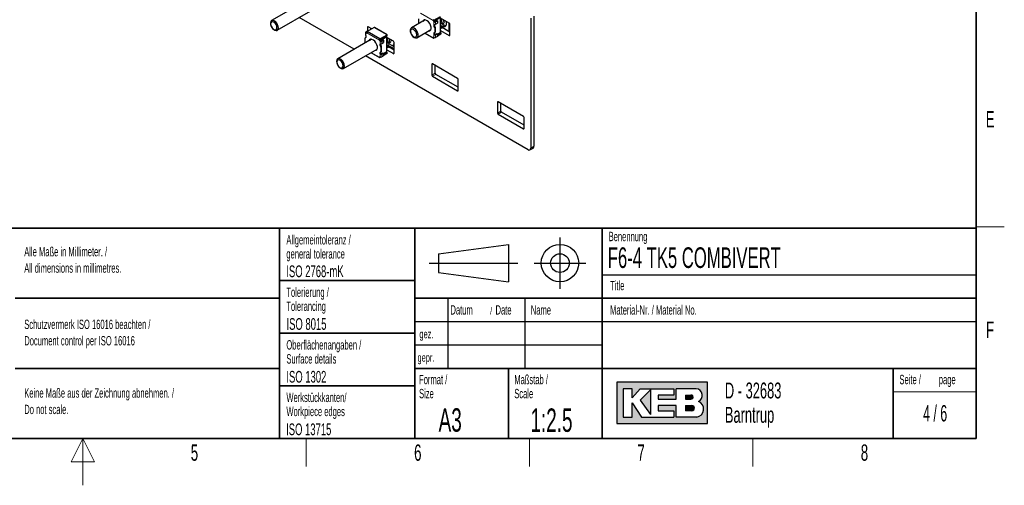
# Paper-space layout 'Blatt4' of a CAD drawing. Header units: millimetres. Extents: x 5 to 418, y 2 to 292.
# Tile 48 of 58: x 203 to 414, y 2 to 102. Entities that reach past the tile are written whole.
import ezdxf

# ---------------------------------------------------------------- set-up
doc = ezdxf.new("R2010")
doc.units = ezdxf.units.MM
doc.layers.add('SLD-0', color=7, linetype='Continuous')
doc.styles.add('SLDTEXTSTYLE0', font='TXT', dxfattribs={"width": 0.605})
doc.styles.add('SLDTEXTSTYLE1', font='TXT', dxfattribs={"width": 0.563})

# ---------------------------------------------------------------- blocks, each defined once
blk = doc.blocks.new('SW_NOTE_0_58')
at = {"layer": 'SLD-0', "color": 0, "attachment_point": 1, "style": 'SLDTEXTSTYLE0'}
for s, insert, char_height in [('Basisgerät mit Zubehör', (0, 6.1391851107), 4.7625), ('basic device with accessories', (1.3125, -0.0231810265), 3.5)]:
    blk.add_mtext(s, dxfattribs=dict(at, insert=insert, char_height=char_height))
blk = doc.blocks.new('SW_NOTE_0_62')
at = {"layer": 'SLD-0', "color": 0, "char_height": 2, "attachment_point": 1, "style": 'SLDTEXTSTYLE0'}
for s, insert in [('Alle Maße in Millimeter. /', (0, 2.5781354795)), ('All dimensions in millimetres.', (0, -0.9218646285))]:
    blk.add_mtext(s, dxfattribs=dict(at, insert=insert))
blk = doc.blocks.new('SW_NOTE_0_65')
at = {"layer": 'SLD-0', "color": 0, "char_height": 2, "attachment_point": 1, "style": 'SLDTEXTSTYLE0'}
for s, insert in [('Keine Maße aus der Zeichnung abnehmen. /', (0, 2.5781354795)), ('Do not scale.', (0, -0.9218646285))]:
    blk.add_mtext(s, dxfattribs=dict(at, insert=insert))
blk = doc.blocks.new('SW_NOTE_0_66')
at = {"layer": 'SLD-0', "color": 0, "char_height": 2, "attachment_point": 1, "style": 'SLDTEXTSTYLE0'}
for s, insert in [('Schutzvermerk ISO 16016 beachten /', (0, 2.5781354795)), ('Document control per ISO 16016', (0, -0.9218646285))]:
    blk.add_mtext(s, dxfattribs=dict(at, insert=insert))
blk = doc.blocks.new('SW_NOTE_0_67')
at = {"layer": 'SLD-0', "color": 0, "char_height": 2, "attachment_point": 1, "style": 'SLDTEXTSTYLE0'}
for s, insert in [('Werkstückkanten/', (0, 2.5781354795)), ('Workpiece edges', (0, -0.4218645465))]:
    blk.add_mtext(s, dxfattribs=dict(at, insert=insert))
blk = doc.blocks.new('SW_NOTE_0_68')
at = {"layer": 'SLD-0', "color": 0, "char_height": 2, "attachment_point": 1, "style": 'SLDTEXTSTYLE0'}
for s, insert in [('Oberflächenangaben /', (0, 2.5781354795)), ('Surface details', (0, -0.4218645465))]:
    blk.add_mtext(s, dxfattribs=dict(at, insert=insert))
blk = doc.blocks.new('SW_NOTE_0_69')
at = {"layer": 'SLD-0', "color": 0, "char_height": 2, "attachment_point": 1, "style": 'SLDTEXTSTYLE0'}
for s, insert in [('Tolerierung /', (0, 2.5781354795)), ('Tolerancing', (0, -0.4218645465))]:
    blk.add_mtext(s, dxfattribs=dict(at, insert=insert))
blk = doc.blocks.new('SW_NOTE_0_70')
at = {"layer": 'SLD-0', "color": 0, "char_height": 2, "attachment_point": 1, "style": 'SLDTEXTSTYLE0'}
for s, insert in [('Allgemeintoleranz /', (0, 2.5781354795)), ('general tolerance', (0, -0.4218645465))]:
    blk.add_mtext(s, dxfattribs=dict(at, insert=insert))
blk = doc.blocks.new('SW_NOTE_0_71')
at = {"layer": 'SLD-0', "color": 0, "char_height": 2, "attachment_point": 1, "style": 'SLDTEXTSTYLE0'}
for s, insert in [('Format /', (0, 2.5781354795)), ('Size', (0, -0.4218645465))]:
    blk.add_mtext(s, dxfattribs=dict(at, insert=insert))
blk = doc.blocks.new('SW_NOTE_0_72')
at = {"layer": 'SLD-0', "color": 0, "attachment_point": 1, "style": 'SLDTEXTSTYLE0'}
for s, insert, char_height in [('Datum', (0, 2.5781354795), 2), ('/', (8.4829859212, 2.0780460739), 1.5), ('Date', (9.6392361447, 2.5781354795), 2)]:
    blk.add_mtext(s, dxfattribs=dict(at, insert=insert, char_height=char_height))
blk = doc.blocks.new('SW_NOTE_0_73')
at = {"layer": 'SLD-0', "color": 0, "char_height": 2, "attachment_point": 1, "style": 'SLDTEXTSTYLE0'}
for s, insert in [('Maßstab /', (0, 2.5781354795)), ('Scale', (0, -0.4218645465))]:
    blk.add_mtext(s, dxfattribs=dict(at, insert=insert))
blk = doc.blocks.new('SW_NOTE_0_74')
at = {"layer": 'SLD-0', "color": 0, "char_height": 3.4, "attachment_point": 1, "style": 'SLDTEXTSTYLE0'}
for s, insert in [('D - 32683', (0, 4.3828303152)), ('Barntrup', (0, -0.8171696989))]:
    blk.add_mtext(s, dxfattribs=dict(at, insert=insert))
blk = doc.blocks.new('SW_NOTE_0_75')
at = {"layer": 'SLD-0', "color": 0, "char_height": 2, "attachment_point": 1, "style": 'SLDTEXTSTYLE0'}
for s, insert in [('Seite /', (0, 2.5781354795)), ('page', (8.413542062, 2.5784205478))]:
    blk.add_mtext(s, dxfattribs=dict(at, insert=insert))

psp = doc.layouts.new('Blatt4')

# ---------------------------------------------------------------- hatches: boundary and pattern name
at = {"linetype": 'Continuous'}
h = psp.add_hatch(color=7, dxfattribs=at)
h.paths.add_polyline_path([(331.1423676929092, 15.18257760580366), (350.5207896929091, 15.18257760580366), (350.5207896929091, 24.04128480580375), (331.1423676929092, 24.04128480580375)], flags=0)
edge = h.paths.add_edge_path(flags=0)
edge.add_arc((347.9991875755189, 18.26988521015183), 1.720915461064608, -81.72003226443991, 70.17096003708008, ccw=False)
edge.add_line((348.2470169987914, 16.56690822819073), (348.2293995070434, 16.56675060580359))
edge.add_line((348.2293995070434, 16.56675060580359), (343.8767592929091, 16.56675060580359))
edge.add_line((343.8767592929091, 16.56675060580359), (343.8767592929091, 19.05826200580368))
edge.add_line((343.8767592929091, 19.05826200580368), (340.0010748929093, 19.05826200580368))
edge.add_line((340.0010748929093, 19.05826200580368), (340.0010748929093, 17.95092360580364))
edge.add_line((340.0010748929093, 17.95092360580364), (343.3230900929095, 17.95092360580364))
edge.add_line((343.3230900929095, 17.95092360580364), (343.3230900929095, 16.56675060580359))
edge.add_line((343.3230900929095, 16.56675060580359), (336.4022250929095, 16.56675060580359))
edge.add_line((336.4022250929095, 16.56675060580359), (334.4643828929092, 19.61193120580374))
edge.add_line((334.4643828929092, 19.61193120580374), (334.4643828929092, 16.56675060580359))
edge.add_line((334.4643828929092, 16.56675060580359), (332.5265406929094, 16.56675060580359))
edge.add_line((332.5265406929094, 16.56675060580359), (332.5265406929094, 22.65711180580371))
edge.add_line((332.5265406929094, 22.65711180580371), (334.4643828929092, 22.65711180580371))
edge.add_line((334.4643828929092, 22.65711180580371), (334.4643828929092, 20.71926960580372))
edge.add_line((334.4643828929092, 20.71926960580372), (336.1253904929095, 22.65711180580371))
edge.add_line((336.1253904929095, 22.65711180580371), (343.3230900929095, 22.65711180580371))
edge.add_line((343.3230900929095, 22.65711180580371), (343.3230900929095, 21.27293880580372))
edge.add_line((343.3230900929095, 21.27293880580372), (340.0010748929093, 21.27293880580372))
edge.add_line((340.0010748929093, 21.27293880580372), (340.0010748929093, 20.44243500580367))
edge.add_line((340.0010748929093, 20.44243500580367), (343.8767592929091, 20.44243500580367))
edge.add_line((343.8767592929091, 20.44243500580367), (343.8767592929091, 22.65711180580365))
edge.add_line((343.8767592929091, 22.65711180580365), (348.1497422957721, 22.65711180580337))
edge.add_line((348.1497422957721, 22.65711180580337), (348.151741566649, 22.65711180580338))
edge.add_line((348.151741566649, 22.65711180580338), (348.1521661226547, 22.65713246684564))
edge.add_arc((347.9523797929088, 21.20834406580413), 1.462498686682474, -64.4589412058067, 82.1484933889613, ccw=False)
psp.add_hatch(color=7, dxfattribs=at).paths.add_polyline_path([(338.3400672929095, 17.12041980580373), (338.3400672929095, 22.38027720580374), (336.1253904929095, 20.16560040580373)], flags=0)
h = psp.add_hatch(color=7, dxfattribs=at)
edge = h.paths.add_edge_path(flags=0)
edge.add_line((345.8146014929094, 20.44243500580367), (346.974194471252, 20.44243500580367))
edge.add_arc((347.0534490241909, 20.85768690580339), 0.4227474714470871, 259.1945394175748, 460.8054605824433)
edge.add_line((346.9741944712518, 21.27293880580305), (345.8146014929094, 21.27293880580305))
edge.add_line((345.8146014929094, 21.27293880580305), (345.8146014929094, 20.44243500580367))
h = psp.add_hatch(color=7, dxfattribs=at)
edge = h.paths.add_edge_path(flags=0)
edge.add_line((345.8146014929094, 17.95092360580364), (347.1991847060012, 17.95092360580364))
edge.add_arc((347.1991847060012, 18.50459280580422), 0.5536692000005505, 270.0000000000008, 450.0000000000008)
edge.add_line((347.1991847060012, 19.05826200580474), (347.1703327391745, 19.05826200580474))
edge.add_line((347.1703327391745, 19.05826200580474), (345.8146014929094, 19.05826200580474))
edge.add_line((345.8146014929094, 19.05826200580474), (345.8146014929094, 17.95092360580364))

# ---------------------------------------------------------------- linework, layer by layer
at = {"color": 7, "linetype": 'Continuous', "lineweight": 25}
for p, q in [((264.5669755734, 105.5064598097), (257.3436308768, 101.3365116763)), ((258.543533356, 99.2579944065), (265.7668780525, 103.42794254)), ((274.9906808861, 95.1957745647), (263.2487403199, 101.9742525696)), ((290.2066674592, 101.4833194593), (287.2259634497, 99.7625956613)), ((288.8345855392, 100.7858253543), (288.8345855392, 101.7441942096)), ((291.8898011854, 101.3246424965), (291.8897392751, 101.3390462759)), ((292.017080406, 101.3981192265), (292.0189114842, 101.413615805)), ((292.0292939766, 101.0962856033), (292.0660635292, 101.0750589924)), ((292.0486613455, 101.4536873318), (293.4275195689, 102.2358994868)), ((292.1933427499, 101.1485357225), (292.1565731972, 101.1697623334)), ((292.1622300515, 101.166496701), (292.1622300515, 101.2301590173)), ((292.6671042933, 101.3812120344), (292.264053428, 101.1485357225)), ((292.3913326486, 101.0750589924), (292.7943835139, 101.3077353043)), ((292.7943835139, 101.3077353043), (292.6671042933, 101.3812120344)), ((292.7943835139, 101.3077353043), (292.7943835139, 100.806192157)), ((293.4562354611, 98.8416557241), (293.4562354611, 101.9771724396)), ((295.3399679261, 100.7917080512), (293.4562354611, 101.8791636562)), ((312.7347947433, 101.8548433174), (312.7347947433, 74.0597940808)), ((313.4419015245, 102.2630473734), (313.4419015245, 74.4679981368)), ((277.9027147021, 99.1261740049), (277.4996638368, 98.893497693)), ((279.3098571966, 99.8634420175), (277.7731135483, 98.9762987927)), ((280.488403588, 97.408795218), (277.7731135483, 98.9762987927)), ((277.8602882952, 99.9408654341), (277.8602882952, 99.1016817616)), ((277.9677239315, 99.0886449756), (277.9027147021, 99.1261740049)), ((278.7935750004, 99.5653986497), (278.0017096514, 100.0225327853)), ((278.5673950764, 99.4348277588), (278.5673950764, 99.6959695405)), ((282.0251472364, 98.2959384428), (279.3098571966, 99.8634420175)), ((282.0615516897, 98.2855252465), (279.3462616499, 99.8530288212)), ((288.4258659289, 97.6840783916), (291.4065699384, 99.4048021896)), ((292.1622300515, 100.2290429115), (292.1622300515, 100.5100262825)), ((292.2286980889, 99.7848147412), (292.2286980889, 98.8264458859)), ((292.3559773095, 98.899922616), (292.3559773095, 99.8582914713)), ((292.3913326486, 100.5735158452), (292.7943835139, 100.806192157)), ((293.4562354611, 100.7061747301), (293.5466736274, 100.793823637)), ((293.7843330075, 100.1218659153), (293.4562354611, 100.3112725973)), ((295.4813892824, 98.8808831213), (293.4562354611, 100.0499795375)), ((293.8084355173, 99.7390644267), (293.4562354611, 99.9423851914)), ((293.6959446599, 99.7279251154), (293.4562354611, 99.5895439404)), ((293.4562354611, 99.2335714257), (295.3399679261, 98.1461158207)), ((293.5863431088, 98.6396444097), (293.4562354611, 98.9574550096)), ((293.4627565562, 100.7124947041), (293.7085841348, 100.7507490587)), ((294.2085970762, 100.3667883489), (293.7980187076, 100.6038101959)), ((295.3399679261, 98.9625239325), (295.3399679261, 100.7917080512)), ((295.4813892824, 98.2277831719), (295.4813892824, 100.5467590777)), ((278.7091111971, 97.3423786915), (271.4857665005, 93.172430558)), ((277.3370292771, 96.6448845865), (277.3370292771, 97.6032534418)), ((277.5015950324, 97.7591422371), (277.3743158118, 97.685665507)), ((277.4322983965, 98.7996107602), (277.4322983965, 98.2851571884)), ((277.4996638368, 98.7057238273), (277.5364333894, 98.6844972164)), ((277.6269430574, 98.820020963), (277.7004729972, 98.8624688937)), ((277.66371261, 98.7579739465), (277.6269430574, 98.7792005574)), ((277.66371261, 98.7579739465), (277.6759065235, 98.7515489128)), ((277.6768929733, 98.7656090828), (277.6759261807, 98.7517991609)), ((280.3922449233, 97.1837017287), (280.392183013, 97.1981055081)), ((280.488403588, 97.408795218), (282.0251472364, 98.2959384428)), ((280.5195241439, 97.2571784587), (280.5213552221, 97.2726750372)), ((280.5317377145, 96.9553448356), (280.5685072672, 96.9341182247)), ((280.5511050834, 97.312746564), (281.9299633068, 98.0949587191)), ((280.6957864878, 97.0075949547), (280.6590169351, 97.0288215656)), ((280.6646737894, 97.0255559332), (280.6646737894, 97.0892182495)), ((281.1695480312, 97.2402712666), (280.7664971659, 97.0075949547)), ((280.8937763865, 96.9341182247), (281.2968272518, 97.1667945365)), ((281.2968272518, 97.1667945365), (281.1695480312, 97.2402712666)), ((281.2968272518, 97.1667945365), (281.2968272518, 96.6652513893)), ((281.9443379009, 98.086337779), (281.9085771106, 98.0402743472)), ((281.9326350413, 97.9807918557), (282.0887868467, 98.1819308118)), ((281.9452836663, 98.0990881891), (281.9443379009, 98.086337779)), ((282.0887868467, 98.1819308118), (281.9452836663, 98.0990881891)), ((281.958679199, 94.7007149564), (281.958679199, 97.8362316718)), ((283.3757211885, 96.9201819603), (281.958679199, 97.7382228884)), ((282.0887868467, 98.1819308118), (282.0887868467, 98.2591881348)), ((290.086563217, 98.6427785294), (291.9358950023, 97.5751820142)), ((291.8897392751, 97.6646126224), (291.8898011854, 97.6779001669)), ((292.1962492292, 97.6864142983), (291.9859598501, 97.5650168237)), ((292.0189114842, 97.7391821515), (292.017080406, 97.751376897)), ((292.0660635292, 97.7239755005), (292.0292939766, 97.7452021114)), ((292.0491443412, 97.7337427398), (292.0486613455, 97.7334590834)), ((292.1622300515, 98.4653147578), (292.1622300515, 98.7357003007)), ((292.1914115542, 98.7440338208), (292.3186907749, 98.8175105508)), ((292.264053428, 98.3584515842), (292.6671042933, 98.5911278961)), ((292.7943835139, 98.4581949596), (292.3913326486, 98.2255186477)), ((292.7943835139, 97.9566518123), (292.3913326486, 97.7239755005)), ((292.7943835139, 98.3378027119), (293.3816623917, 98.6768315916)), ((293.4275195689, 98.5432427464), (292.7943835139, 98.1714110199)), ((292.7943835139, 98.4581949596), (292.7943835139, 97.9566518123)), ((293.5227034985, 98.4521600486), (292.7943835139, 98.031709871)), ((293.4061333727, 98.6954596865), (293.441894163, 98.6081077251)), ((293.441894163, 98.6081077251), (293.4428399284, 98.556801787)), ((293.4428399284, 98.556801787), (293.5863431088, 98.6396444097)), ((293.5863431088, 98.5623870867), (293.5863431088, 98.6396444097)), ((272.6856689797, 91.0939132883), (279.9090136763, 95.2638614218)), ((280.6646737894, 96.0881021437), (280.6646737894, 96.3690855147)), ((280.7311418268, 95.6438739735), (280.7311418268, 94.6855051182)), ((280.8584210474, 94.7589818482), (280.8584210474, 95.7173507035)), ((280.8937763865, 96.4325750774), (281.2968272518, 96.6652513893)), ((281.958679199, 96.5705391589), (282.2110278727, 96.6098082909)), ((281.958679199, 96.5877744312), (281.9772928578, 96.5985198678)), ((282.1453553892, 96.0625659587), (281.958679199, 96.1924505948)), ((283.5171425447, 95.0093570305), (281.958679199, 95.9090387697)), ((282.3108792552, 95.598123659), (281.958679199, 95.8014444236)), ((282.1983883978, 95.5869843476), (281.958679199, 95.4486031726)), ((281.958679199, 95.0926306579), (283.3757211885, 94.2745897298)), ((282.0887868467, 94.4987036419), (281.958679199, 94.8165142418)), ((283.5171425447, 95.2706500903), (282.1453553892, 96.0625659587)), ((283.5171425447, 95.7604949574), (282.5696194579, 96.3074883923)), ((283.3433195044, 95.8608408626), (283.5171425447, 95.9611867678)), ((283.5171425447, 94.356257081), (283.5171425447, 96.6752329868)), ((312.1691093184, 73.7331246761), (277.3908759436, 93.8101714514)), ((278.5890069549, 94.5018377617), (280.4383387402, 93.4342412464)), ((280.392183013, 93.5236718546), (280.3922449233, 93.5369593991)), ((280.6986929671, 93.5454735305), (280.488403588, 93.424076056)), ((280.5213552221, 93.5982413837), (280.5195241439, 93.6104361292)), ((280.5685072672, 93.5830347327), (280.5317377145, 93.6042613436)), ((280.5515880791, 93.592801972), (280.5511050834, 93.5925183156)), ((280.6646737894, 94.32437399), (280.6646737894, 94.5947595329)), ((280.6938552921, 94.603093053), (280.8211345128, 94.6765697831)), ((280.7664971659, 94.2175108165), (281.1695480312, 94.4501871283)), ((281.2968272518, 94.3172541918), (280.8937763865, 94.08457788)), ((281.2968272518, 93.8157110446), (280.8937763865, 93.5830347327)), ((281.2968272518, 94.1968619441), (281.8841061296, 94.5358908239)), ((281.9299633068, 94.4023019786), (281.2968272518, 94.0304702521)), ((281.2968272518, 94.3172541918), (281.2968272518, 93.8157110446)), ((282.0251472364, 94.3112192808), (281.2968272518, 93.8907691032)), ((281.9085771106, 94.5545189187), (281.9443379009, 94.4671669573)), ((281.9443379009, 94.4671669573), (281.9452836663, 94.4158610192)), ((281.9452836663, 94.4158610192), (282.0887868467, 94.4987036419)), ((282.0887868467, 94.4214463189), (282.0887868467, 94.4987036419)), ((291.6064441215, 92.0053785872), (291.6064441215, 89.6864026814)), ((297.1218770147, 88.9846951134), (291.7478654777, 92.0870459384)), ((292.3135509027, 90.0946067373), (292.3135509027, 91.7604826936)), ((291.7478654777, 89.4414537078), (297.1218770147, 86.3391028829)), ((297.263298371, 87.0738701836), (292.4549722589, 89.8496577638)), ((297.263298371, 86.4207702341), (297.263298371, 88.7397461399)), ((305.6637269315, 83.8902819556), (305.6637269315, 81.5713060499)), ((311.1791598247, 80.8695984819), (305.8051482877, 83.9719493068)), ((306.3708337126, 81.9795101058), (306.3708337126, 83.6453860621)), ((305.8051482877, 81.3263570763), (311.1791598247, 78.2240062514)), ((311.320581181, 78.958773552), (306.5122550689, 81.7345611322)), ((311.320581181, 78.3056736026), (311.320581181, 80.6246495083)), ((312.5690768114, 73.6935182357), (313.2761835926, 74.1017222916))]:
    psp.add_line(p, q, dxfattribs=at)
at = {"color": 7, "linetype": 'Continuous', "lineweight": 18}
for p, q in [((289.1734824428, 102.8927399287), (291.8898011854, 101.3246424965)), ((291.8897392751, 101.3390462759), (292.0189114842, 101.413615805)), ((292.1565731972, 101.1697623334), (292.0292939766, 101.0962856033)), ((292.0660635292, 101.0750589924), (292.0660635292, 100.4758140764)), ((292.1622300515, 101.2301590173), (293.4562354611, 101.9771724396)), ((292.3913326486, 100.5735158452), (292.3913326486, 101.0750589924)), ((277.8602882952, 99.9408654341), (278.0017326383, 100.0225195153)), ((292.2805525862, 100.036059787), (292.1532733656, 99.9625830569)), ((292.3559773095, 99.8582914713), (292.2286980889, 99.7848147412)), ((293.4562354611, 99.8663062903), (293.6959446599, 99.7279251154)), ((293.7843330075, 100.1218659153), (294.2085970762, 100.3667883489)), ((277.4124540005, 97.6939382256), (277.5397332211, 97.7674149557)), ((277.4996638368, 98.1064789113), (277.4996638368, 98.7057238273)), ((277.5364333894, 98.6844972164), (277.66371261, 98.7579739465)), ((277.6269430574, 98.7792005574), (277.6269430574, 98.820020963)), ((277.6759261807, 98.7517991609), (280.3922449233, 97.1837017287)), ((280.392183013, 97.1981055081), (280.5213552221, 97.2726750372)), ((280.6590169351, 97.0288215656), (280.5317377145, 96.9553448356)), ((280.5685072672, 96.9341182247), (280.5685072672, 96.3348733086)), ((280.6646737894, 97.0892182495), (281.958679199, 97.8362316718)), ((280.8937763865, 96.4325750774), (280.8937763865, 96.9341182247)), ((281.9443379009, 98.086337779), (281.9296814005, 98.0947987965)), ((291.8898011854, 97.6779001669), (290.1524824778, 98.6808329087)), ((292.0189114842, 97.7391821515), (291.8897392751, 97.6646126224)), ((292.0176253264, 97.7513757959), (292.0486613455, 97.7334590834)), ((292.0660635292, 98.3232204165), (292.0660635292, 97.7239755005)), ((292.3559773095, 98.899922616), (292.2286980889, 98.8264458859)), ((292.3913326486, 97.7239755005), (292.3913326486, 98.2255186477)), ((293.4562354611, 98.8416557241), (292.7933091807, 98.4589565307)), ((293.2888871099, 98.6232735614), (293.4275195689, 98.5432427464)), ((293.3522552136, 98.6598551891), (293.441894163, 98.6081077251)), ((295.3399679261, 98.1461158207), (295.4813892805, 98.2277566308)), ((280.7829963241, 95.8951190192), (280.6557171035, 95.8216422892)), ((280.8584210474, 95.7173507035), (280.7311418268, 95.6438739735)), ((280.8584210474, 94.7589818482), (280.7311418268, 94.6855051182)), ((281.958679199, 95.7253655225), (282.1983883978, 95.5869843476)), ((282.1453553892, 96.0625659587), (282.5696194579, 96.3074883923)), ((280.3922449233, 93.5369593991), (278.6549262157, 94.539892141)), ((280.5213552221, 93.5982413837), (280.392183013, 93.5236718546)), ((280.5200690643, 93.6104350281), (280.5511050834, 93.5925183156)), ((280.5685072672, 94.1822796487), (280.5685072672, 93.5830347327)), ((280.8937763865, 93.5830347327), (280.8937763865, 94.08457788)), ((281.958679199, 94.7007149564), (281.2957529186, 94.3180157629)), ((281.7913308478, 94.4823327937), (281.9299633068, 94.4023019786)), ((281.8546989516, 94.5189144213), (281.9443379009, 94.4671669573)), ((283.3757211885, 94.2745897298), (283.5171425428, 94.3562305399)), ((291.6064441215, 92.0053785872), (291.7478884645, 92.0870326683)), ((291.6064441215, 89.6864026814), (292.3135509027, 90.0946067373)), ((291.7478654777, 89.4414537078), (292.4549722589, 89.8496577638)), ((297.1218770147, 86.3391028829), (297.2632983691, 86.420743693)), ((305.6637269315, 83.8902819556), (305.8051712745, 83.9719360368)), ((305.6637269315, 81.5713060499), (306.3708337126, 81.9795101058)), ((305.8051482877, 81.3263570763), (306.5122550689, 81.7345611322)), ((311.1791598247, 78.2240062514), (311.3205811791, 78.3056470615)), ((312.7347947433, 74.0597940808), (313.4419015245, 74.4679981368))]:
    psp.add_line(p, q, dxfattribs=at)
at = {"color": 7, "linetype": 'Continuous', "lineweight": 25, "flags": 128}
for points in [[(257.3487473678, 101.3394154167), (257.1776566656, 101.1611115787), (257.0989478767, 100.878613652), (257.1221144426, 100.5259950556), (257.2443621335, 100.1457867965), (257.4509460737, 99.7838476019), (257.7169491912, 99.4838326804), (258.0102875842, 99.2819282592), (258.2955803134, 99.2024869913), (258.538416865, 99.2550906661), (258.7095075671, 99.4333945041), (258.788216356, 99.7158924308), (258.7650497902, 100.0685110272), (258.6428020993, 100.4487192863), (258.436218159, 100.8106584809), (258.1702150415, 101.1106734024), (257.8768766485, 101.3125778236), (257.5915839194, 101.3920190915), (257.3487473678, 101.3394154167)], [(257.3476910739, 101.0554600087), (257.1994967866, 100.8895902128), (257.145902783, 100.6227587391), (257.1950682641, 100.2955882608), (257.3395082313, 99.9578875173), (257.5572330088, 99.6610683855), (257.8150959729, 99.4503188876), (258.0738398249, 99.3577237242), (258.2940731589, 99.3973796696), (258.4422674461, 99.5632494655), (258.4958614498, 99.8300809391), (258.4466959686, 100.1572514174), (258.3022560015, 100.4949521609), (258.084531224, 100.7917712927), (257.8266682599, 101.0025207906), (257.5679244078, 101.095115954), (257.3476910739, 101.0554600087)], [(290.8566161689, 99.0873206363), (290.9065766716, 99.0818232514), (291.1638035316, 99.1273927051), (291.3525258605, 99.2984415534), (291.4522926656, 99.5764339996), (291.4522926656, 99.9312452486), (291.3525258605, 100.3244259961), (291.1638035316, 100.7133690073), (290.9065766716, 101.0559262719), (290.6087198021, 101.314976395), (290.3025103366, 101.462447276), (290.021130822, 101.4823581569), (289.7950730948, 101.3725513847), (289.6567136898, 101.165837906)], [(289.9384096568, 101.4599169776), (289.9223523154, 101.4460281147), (289.7839929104, 101.239314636)], [(293.7085841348, 100.7507490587), (293.803691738, 100.7766517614), (293.9942547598, 100.9315737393), (294.0948574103, 101.1977146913), (294.0978790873, 101.5087506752)], [(294.5922310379, 101.2233673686), (294.6896065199, 100.8450937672), (294.6896065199, 100.4764376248), (294.5804171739, 100.193047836), (294.3752083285, 100.0291053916), (294.098731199, 100.00438417), (293.7843330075, 100.1218659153)], [(288.1121362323, 99.480526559), (287.8216701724, 99.7056240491), (287.5317160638, 99.8122432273), (287.2772466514, 99.787524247), (287.0889547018, 99.6344485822), (286.9895510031, 99.3714794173), (286.9910251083, 99.0303347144), (287.0931992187, 98.6521615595), (287.2837496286, 98.2825732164), (287.5396931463, 97.9661474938), (287.8301592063, 97.7410500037), (288.1201133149, 97.6344308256), (288.3745827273, 97.6591498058), (288.5628746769, 97.8122254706), (288.6622783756, 98.0751946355), (288.6608042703, 98.4163393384), (288.5586301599, 98.7945124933), (288.36807975, 99.1641008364), (288.1121362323, 99.480526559)], [(287.9309039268, 99.2548480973), (287.6703984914, 99.4499963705), (287.4148890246, 99.5237336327), (287.2032745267, 99.4648340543), (287.0677713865, 99.2822645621), (287.0290087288, 99.0038197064), (287.092887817, 98.6718901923), (287.2496836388, 98.3370092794), (287.4755254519, 98.0501595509), (287.7360308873, 97.8550112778), (287.991540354, 97.7812740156), (288.203154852, 97.840173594), (288.3386579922, 98.0227430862), (288.3774206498, 98.3011879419), (288.3135415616, 98.633117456), (288.1567457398, 98.9679983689), (287.9309039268, 99.2548480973)], [(290.9838953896, 99.1607973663), (291.0338558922, 99.1552999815), (291.2521531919, 99.184199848)], [(292.0660635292, 100.4758140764), (292.0321969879, 100.4388841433), (292.0106077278, 100.3873320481), (292.0024749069, 100.3239734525), (292.0082427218, 100.2522688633), (292.0275961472, 100.176134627), (292.0594781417, 100.0997290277), (292.1021473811, 100.0272251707), (292.1532733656, 99.9625830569)], [(294.6108313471, 100.241601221), (294.5229952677, 100.2493066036), (294.2085970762, 100.3667883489)], [(277.4124540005, 97.6939382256), (277.463579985, 97.6995515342), (277.5062492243, 97.7227905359), (277.5381312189, 97.7623859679), (277.5574846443, 97.8161752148), (277.5632524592, 97.8812204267), (277.5551196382, 97.9539689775), (277.5335303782, 98.0304475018), (277.4996638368, 98.1064789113)], [(277.5364333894, 98.6844972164), (277.5622741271, 98.6723572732), (277.5872269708, 98.6661896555), (277.610434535, 98.6662062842), (277.6310994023, 98.6724065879), (277.6485115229, 98.6845775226), (277.6620726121, 98.7023008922), (277.6713167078, 98.7249677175), (277.6759261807, 98.7517991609)], [(279.3590599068, 94.9463798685), (279.4090204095, 94.9408824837), (279.6662472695, 94.9864519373), (279.8549695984, 95.1575007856), (279.9547364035, 95.4354932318), (279.9547364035, 95.7903044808), (279.8549695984, 96.1834852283), (279.6662472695, 96.5724282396), (279.4090204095, 96.9149855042), (279.11116354, 97.1740356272), (278.8049540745, 97.3215065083), (278.5235745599, 97.3414173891), (278.2975168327, 97.2316106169), (278.1591574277, 97.0248971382)], [(278.4408533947, 97.3189762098), (278.4247960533, 97.305087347), (278.2864366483, 97.0983738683)], [(281.9772928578, 96.5985198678), (282.0892985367, 96.6983427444), (282.1886368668, 96.9435140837), (282.1866311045, 97.2682005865), (282.0835521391, 97.6285515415), (282.0618920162, 97.6786393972)], [(282.2110278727, 96.6098082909), (282.4012587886, 96.6897265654), (282.553822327, 96.8975851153), (282.6095355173, 97.2037626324), (282.6003228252, 97.3678099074)], [(292.0292939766, 97.7452021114), (292.003453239, 97.7573420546), (291.9785003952, 97.7635096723), (291.955292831, 97.7634930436), (291.9346279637, 97.7572927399), (291.9172158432, 97.7451218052), (291.9036547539, 97.7273984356), (291.8944106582, 97.7047316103), (291.8898011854, 97.6779001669)], [(292.1532733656, 98.7357611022), (292.1021473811, 98.7301477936), (292.0594781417, 98.7069087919), (292.0275961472, 98.6673133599), (292.0082427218, 98.613524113), (292.0024749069, 98.5484789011), (292.0106077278, 98.4757303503), (292.0321969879, 98.399251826), (292.0660635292, 98.3232204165)], [(292.0486613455, 97.7334590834), (292.0439304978, 97.7310886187), (292.0392985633, 97.7295829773), (292.0348683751, 97.7289755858), (292.0307382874, 97.7292799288), (292.0269999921, 97.7304892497), (292.0237364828, 97.7325767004), (292.0210202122, 97.7354959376), (292.0189114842, 97.7391821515)], [(279.4863391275, 95.0198565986), (279.5362996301, 95.0143592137), (279.7545969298, 95.0432590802)], [(280.5685072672, 96.3348733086), (280.5346407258, 96.2979433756), (280.5130514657, 96.2463912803), (280.5049186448, 96.1830326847), (280.5106864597, 96.1113280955), (280.5300398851, 96.0351938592), (280.5619218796, 95.9587882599), (280.604591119, 95.886284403), (280.6557171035, 95.8216422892)], [(282.5696194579, 96.3074883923), (282.2552212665, 96.5530030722), (282.2019096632, 96.6083893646)], [(271.2923147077, 92.9386059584), (271.2372654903, 92.6360773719), (271.2845521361, 92.2728909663), (271.4284711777, 91.892852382), (271.6516638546, 91.5417998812), (271.9272098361, 91.2620755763), (272.2218742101, 91.0874183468), (272.5001161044, 91.0388944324), (272.7283754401, 91.1223565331), (272.8791207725, 91.327737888), (272.9341699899, 91.6302664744), (272.8868833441, 91.99345288), (272.7429643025, 92.3734914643), (272.5197716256, 92.7245439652), (272.2442256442, 93.00426827), (271.9495612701, 93.1789254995), (271.6713193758, 93.2274494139), (271.4430600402, 93.1439873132), (271.2923147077, 92.9386059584)], [(271.3318656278, 92.7030614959), (271.2883226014, 92.4282495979), (271.3474957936, 92.0977310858), (271.5003766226, 91.7618244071), (271.7236903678, 91.4716683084), (271.9834395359, 91.2714364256), (272.2400796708, 91.1916122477), (272.4545396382, 91.2443482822), (272.5941698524, 91.4216159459), (272.6377128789, 91.6964278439), (272.5785396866, 92.0269463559), (272.4256588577, 92.3628530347), (272.2023451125, 92.6530091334), (271.9425959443, 92.8532410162), (271.6859558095, 92.9330651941), (271.471495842, 92.8803291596), (271.3318656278, 92.7030614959)], [(280.5317377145, 93.6042613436), (280.5058969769, 93.6164012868), (280.4809441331, 93.6225689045), (280.4577365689, 93.6225522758), (280.4370717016, 93.6163519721), (280.4196595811, 93.6041810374), (280.4060984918, 93.5864576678), (280.3968543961, 93.5637908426), (280.3922449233, 93.5369593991)], [(280.6557171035, 94.5948203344), (280.604591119, 94.5892070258), (280.5619218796, 94.5659680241), (280.5300398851, 94.5263725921), (280.5106864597, 94.4725833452), (280.5049186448, 94.4075381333), (280.5130514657, 94.3347895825), (280.5346407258, 94.2583110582), (280.5685072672, 94.1822796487)], [(280.5511050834, 93.5925183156), (280.5463742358, 93.5901478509), (280.5417423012, 93.5886422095), (280.537312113, 93.588034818), (280.5331820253, 93.588339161), (280.52944373, 93.5895484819), (280.5261802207, 93.5916359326), (280.5234639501, 93.5945551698), (280.5213552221, 93.5982413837)]]:
    psp.add_lwpolyline(points, dxfattribs=at)
at = {"color": 7, "linetype": 'Continuous', "lineweight": 18, "flags": 128}
for points in [[(293.7980187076, 100.6038101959), (293.9336735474, 100.6155046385), (294.1655738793, 100.733865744), (294.3186257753, 100.9681515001), (294.3778474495, 101.2954283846), (294.3782019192, 101.3469237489)], [(282.3516891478, 96.4635593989), (282.4205612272, 96.4715367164), (282.6564361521, 96.5826399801), (282.8145963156, 96.8106746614), (282.879559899, 97.1333191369), (282.8806456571, 97.2059829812)]]:
    psp.add_lwpolyline(points, dxfattribs=at)
at = {"color": 7, "linetype": 'Continuous', "lineweight": 25}
for centre, radius, start, end in [((292.246138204, 101.3035977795), 0.3581574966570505, 136.5884037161, 174.3198733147), ((292.1959170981, 101.354851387), 0.3076028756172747, 185.6359561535, 237.2017465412), ((292.3231963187, 101.4283281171), 0.307602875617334, 185.6359561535, 237.2017465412), ((292.0862960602, 101.3946674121), 0.0699980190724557, 122.5240785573, 164.2941350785), ((292.2286980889, 101.388942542), 0.353515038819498, 242.6096722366, 297.3903277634), ((291.635226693, 101.2099300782), 0.5273914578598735, 2.1982100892, 30.4370663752), ((292.2286980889, 101.2167712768), 0.0768510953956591, 242.6096722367, 297.3903277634), ((292.7416095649, 101.316807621), 0.9600210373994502, 326.9915275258, 31.5814364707), ((278.0332919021, 98.7301605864), 0.3581574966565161, 136.5884037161, 174.3198733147), ((277.9465031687, 99.9548508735), 0.0873418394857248, 50.7967147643, 189.2140369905), ((279.3065531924, 99.7830498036), 0.0804600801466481, 60.4279599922, 87.6465504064), ((289.0713806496, 100.7908248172), 0.2368478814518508, 181.209507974, 202.1990264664), ((292.5633146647, 100.3605194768), 0.4303817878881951, 158.737294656, 228.9283052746), ((291.9490860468, 99.7710640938), 0.2799499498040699, 2.8154004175, 43.1663281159), ((292.0763652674, 99.8445408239), 0.2799499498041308, 2.8154004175, 43.1663281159), ((293.7577502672, 99.6536659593), 0.0966144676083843, 27.7487493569, 129.7704808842), ((295.1743460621, 100.5327869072), 0.3073609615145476, 2.6054784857, 57.39452166), ((277.4127181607, 97.6170098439), 0.0769288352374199, 90.1967441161, 190.3010264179), ((277.535297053, 98.7996107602), 0.1004215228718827, 110.7834207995, 249.2165792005), ((277.534112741, 97.7012789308), 0.0663744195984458, 85.1424677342, 119.3348808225), ((277.6346894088, 98.7996107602), 0.0218307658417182, 110.7834207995, 249.2165792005), ((280.7485819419, 97.1626570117), 0.3581574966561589, 136.5884037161, 174.3198733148), ((280.698360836, 97.2139106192), 0.3076028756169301, 185.6359561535, 237.2017465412), ((280.8256400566, 97.2873873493), 0.3076028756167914, 185.6359561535, 237.2017465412), ((280.5887397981, 97.2537266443), 0.0699980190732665, 122.5240785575, 164.2941350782), ((280.7311418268, 97.2480017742), 0.3535150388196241, 242.6096722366, 297.3903277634), ((280.1376704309, 97.0689893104), 0.5273914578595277, 2.1982100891, 30.4370663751), ((280.7311418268, 97.075830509), 0.0768510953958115, 242.6096722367, 297.3903277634), ((281.3490845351, 97.7780258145), 0.6179047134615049, 25.1136920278, 28.5500394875), ((281.4661443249, 97.8234637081), 0.4927003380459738, 1.4849438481, 26.1067936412), ((281.9445220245, 98.0714298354), 0.0276688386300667, 88.422616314, 121.7475395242), ((282.0222634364, 98.2174679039), 0.0785235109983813, 32.0939265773, 87.8953216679), ((283.2100993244, 96.6612608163), 0.3073609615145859, 2.6054784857, 57.39452166), ((291.9813552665, 97.6568460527), 0.0919446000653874, 175.1544456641, 272.8705721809), ((292.2286980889, 98.03785905), 0.3535150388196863, 242.6096722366, 297.3903277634), ((292.5180270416, 98.6080819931), 0.3874318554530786, 160.7489968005, 213.0660326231), ((292.1530092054, 98.8126894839), 0.0769288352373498, 270.1967441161, 10.3010264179), ((292.2668540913, 98.8906045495), 0.0896090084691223, 305.3434417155, 5.9687386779), ((293.1030781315, 98.8811600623), 0.5236333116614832, 213.6338887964, 233.8767340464), ((293.3204642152, 98.7826125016), 0.1222080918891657, 300.0509723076, 314.5081341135), ((293.2551502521, 98.828885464), 0.2014902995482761, 318.5325430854, 3.6337865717), ((293.3969755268, 98.5931892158), 0.0585456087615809, 301.4472687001, 321.5725795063), ((293.2269984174, 98.6963701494), 0.3835101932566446, 320.4481654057, 339.5518344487), ((295.3951744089, 98.2137977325), 0.08734183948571, 230.7967147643, 9.2140369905), ((277.5738243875, 96.6498840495), 0.2368478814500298, 181.209507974, 202.1990264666), ((281.0657584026, 96.2195787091), 0.4303817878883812, 158.737294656, 228.9283052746), ((280.4515297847, 95.630123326), 0.279949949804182, 2.8154004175, 43.1663281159), ((280.5788090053, 95.7036000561), 0.2799499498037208, 2.8154004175, 43.1663281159), ((280.7692978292, 94.7496637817), 0.0896090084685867, 305.3434417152, 5.9687386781), ((282.2601940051, 95.5127251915), 0.0966144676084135, 27.7487493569, 129.7704808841), ((282.344110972, 96.6279565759), 1.197615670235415, 322.0934974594, 348.3707486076), ((280.4837990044, 93.5159052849), 0.0919446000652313, 175.154445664, 272.8705721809), ((280.7311418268, 93.8969182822), 0.3535150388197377, 242.6096722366, 297.3903277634), ((281.0204707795, 94.4671412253), 0.3874318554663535, 160.7489968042, 213.0660326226), ((280.6554529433, 94.6717487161), 0.0769288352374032, 270.1967441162, 10.3010264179), ((281.6055218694, 94.7402192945), 0.5236333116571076, 213.6338887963, 233.8767340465), ((281.8229079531, 94.6416717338), 0.1222080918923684, 300.0509723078, 314.5081341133), ((281.75759399, 94.6879446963), 0.2014902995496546, 318.5325430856, 3.6337865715), ((281.8994192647, 94.452248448), 0.0585456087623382, 301.4472687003, 321.5725795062), ((281.7294421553, 94.5554293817), 0.3835101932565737, 320.4481654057, 339.5518344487), ((283.4309276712, 94.3422716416), 0.0873418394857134, 230.7967147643, 9.2140369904), ((291.692658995, 92.0193640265), 0.087341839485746, 50.7967147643, 189.2140369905), ((291.9134873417, 89.7003748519), 0.3073609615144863, 182.6054784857, 237.39452166), ((292.6205941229, 90.1085789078), 0.3073609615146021, 182.6054784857, 237.39452166), ((296.9562551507, 88.7257739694), 0.3073609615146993, 2.6054784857, 57.3945216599), ((297.1770834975, 86.4067847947), 0.0873418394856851, 230.7967147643, 9.2140369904), ((305.7499418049, 83.904267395), 0.0873418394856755, 50.7967147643, 189.2140369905), ((305.9707701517, 81.5852782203), 0.3073609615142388, 182.6054784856, 237.39452166), ((306.6778769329, 81.9934822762), 0.3073609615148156, 182.6054784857, 237.3945216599), ((311.0135379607, 80.6106773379), 0.307360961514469, 2.6054784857, 57.39452166), ((311.2343663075, 78.2916881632), 0.0873418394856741, 230.7967147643, 9.2140369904), ((312.3899352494, 74.0038523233), 0.3493673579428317, 230.7967147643, 9.2140369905), ((313.0613530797, 74.4195469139), 0.3836204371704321, 304.0563508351, 7.2558295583)]:
    psp.add_arc(centre, radius, start, end, dxfattribs=at)
for points, knots in [([(292.0660635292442, 100.475814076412), (292.0811362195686, 100.4843368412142), (292.1113861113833, 100.5014414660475), (292.1816803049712, 100.5149905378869), (292.2564643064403, 100.52765712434), (292.3303475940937, 100.5442860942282), (292.3700136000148, 100.5632977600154), (292.39133264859, 100.5735158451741)], [0, 0, 0, 0, 0.2136915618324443, 0.4288648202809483, 0.6133709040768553, 0.7922007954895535, 1, 1, 1, 1]), ([(277.4350013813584, 98.28521142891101), (277.4347922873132, 98.2740356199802), (277.4342594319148, 98.2455551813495), (277.4560519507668, 98.19128202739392), (277.4807464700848, 98.14207218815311), (277.495788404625, 98.113770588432), (277.4996638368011, 98.106478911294)], [0, 0, 0, 0, 0.2143078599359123, 0.5461422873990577, 0.8830672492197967, 1, 1, 1, 1]), ([(292.39133264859, 98.2255186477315), (292.3715903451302, 98.21632107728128), (292.3320914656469, 98.1979192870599), (292.2574756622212, 98.19108345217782), (292.1844974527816, 98.20641622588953), (292.1221884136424, 98.24509473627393), (292.0857635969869, 98.28811899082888), (292.0700993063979, 98.31602950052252), (292.0660635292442, 98.32322041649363)], [0, 0, 0, 0, 0.1935722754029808, 0.3872844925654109, 0.5764332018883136, 0.7553252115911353, 0.9369615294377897, 1, 1, 1, 1]), ([(292.2640534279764, 98.35845158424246), (292.260436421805, 98.35693394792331), (292.2532117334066, 98.35390258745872), (292.2400592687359, 98.35498842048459), (292.2249667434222, 98.36074333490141), (292.2074549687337, 98.37407828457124), (292.1984294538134, 98.38854425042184), (292.1933427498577, 98.39669714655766)], [0, 0, 0, 0, 0.1500588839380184, 0.2997309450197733, 0.4581938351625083, 0.6946426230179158, 1, 1, 1, 1]), ([(280.5685072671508, 96.33487330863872), (280.5835799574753, 96.34339607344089), (280.61382984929, 96.36050069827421), (280.6841240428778, 96.37404977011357), (280.7589080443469, 96.3867163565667), (280.8327913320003, 96.40334532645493), (280.8724573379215, 96.42235699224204), (280.8937763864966, 96.4325750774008)], [0, 0, 0, 0, 0.2136915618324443, 0.4288648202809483, 0.6133709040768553, 0.7922007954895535, 1, 1, 1, 1]), ([(280.8937763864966, 94.08457787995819), (280.8740340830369, 94.07538030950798), (280.8345352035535, 94.05697851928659), (280.7599194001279, 94.05014268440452), (280.6869411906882, 94.06547545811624), (280.6246321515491, 94.10415396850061), (280.5882073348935, 94.14717822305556), (280.5725430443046, 94.17508873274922), (280.5685072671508, 94.18227964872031)], [0, 0, 0, 0, 0.1935722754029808, 0.3872844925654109, 0.5764332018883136, 0.7553252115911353, 0.9369615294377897, 1, 1, 1, 1]), ([(280.766497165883, 94.21751081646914), (280.7628801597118, 94.21599318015), (280.7556554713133, 94.2129618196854), (280.7425030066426, 94.21404765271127), (280.7274104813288, 94.2198025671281), (280.7098987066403, 94.23313751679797), (280.7008731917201, 94.24760348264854), (280.6957864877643, 94.25575637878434)], [0, 0, 0, 0, 0.1500588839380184, 0.2997309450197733, 0.4581938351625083, 0.6946426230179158, 1, 1, 1, 1])]:
    psp.add_open_spline(points, degree=3, knots=knots, dxfattribs=at)
at = {"layer": 'SLD-0', "lineweight": 35}
for p, q in [((408, 12), (408, 282.5)), ((135, 57), (408, 57)), ((259, 57), (259, 12)), ((288, 57), (288, 12)), ((328, 57.0000000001), (328, 12)), ((408, 57), (408, 12)), ((259, 45.75), (288, 45.75)), ((202.5, 42), (259, 42)), ((408, 42), (288, 42)), ((259, 34.5), (288, 34.5)), ((202.5, 27), (259, 27)), ((288, 27), (408, 27)), ((308, 27), (308, 12)), ((390.2572074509, 27), (390.2572074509, 12)), ((259, 23.25), (288, 23.25)), ((26, 12), (408, 12)), ((135, 12), (408, 12))]:
    psp.add_line(p, q, dxfattribs=at)
at = {"layer": 'SLD-0', "lineweight": 18}
for p, q in [((408, 57.25), (414, 57.25)), ((390.2572074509, 22), (408, 22)), ((217, 12), (214.5, 7)), ((217, 2), (217, 12)), ((219.5, 7), (217, 12)), ((264.75, 6), (264.75, 12)), ((312.5, 6), (312.5, 12)), ((360.25, 6), (360.25, 12)), ((214.5, 7), (219.5, 7))]:
    psp.add_line(p, q, dxfattribs=at)
at = {"layer": 'SLD-0'}
for p, q in [((319, 55), (319, 44)), ((293, 51.5), (308, 53.5)), ((308, 53.5), (308, 45.5)), ((293, 51.5), (293, 47.5)), ((291, 49.5), (310, 49.5)), ((313.5, 49.5), (324.5, 49.5)), ((293, 47.5), (308, 45.5)), ((328, 47.0000000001), (408, 47.0000000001)), ((295, 42), (295, 27)), ((311.5, 42), (311.5, 27)), ((288, 37), (408, 37)), ((288, 32), (328, 32)), ((348.1497422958, 22.6571118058), (348.1517415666, 22.6571118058)), ((348.1517415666, 22.6571118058), (348.1521661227, 22.6571324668)), ((348.229399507, 16.5667506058), (348.2470169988, 16.5669082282))]:
    psp.add_line(p, q, dxfattribs=at)
at = {"layer": 'SLD-0', "linetype": 'Continuous'}
for p, q in [((350.5207896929, 24.0412848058), (331.1423676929, 24.0412848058)), ((331.1423676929, 24.0412848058), (331.1423676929, 15.1825776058)), ((350.5207896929, 15.1825776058), (350.5207896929, 24.0412848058)), ((334.4643828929, 22.6571118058), (332.5265406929, 22.6571118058)), ((332.5265406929, 22.6571118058), (332.5265406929, 16.5667506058)), ((334.4643828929, 20.7192696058), (336.1253904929, 22.6571118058)), ((334.4643828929, 20.7192696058), (334.4643828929, 22.6571118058)), ((336.1253904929, 22.6571118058), (343.3230900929, 22.6571118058)), ((338.3400672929, 22.3802772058), (336.1253904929, 20.1656004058)), ((338.3400672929, 22.3802772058), (338.3400672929, 17.1204198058)), ((340.0010748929, 21.2729388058), (340.0010748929, 20.4424350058)), ((343.3230900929, 21.2729388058), (340.0010748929, 21.2729388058)), ((343.3230900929, 22.6571118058), (343.3230900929, 21.2729388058)), ((348.1497422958, 22.6571118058), (343.8767592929, 22.6571118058)), ((343.8767592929, 20.4424350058), (343.8767592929, 22.6571118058)), ((345.8146014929, 21.2729388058), (346.9741944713, 21.2729388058)), ((345.8146014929, 21.2729388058), (345.8146014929, 20.4424350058)), ((348.1497422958, 22.6571118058), (348.1517415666, 22.6571118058)), ((348.1517415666, 22.6571118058), (348.1521661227, 22.6571324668)), ((334.4643828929, 16.5667506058), (334.4643828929, 19.6119312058)), ((334.4643828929, 19.6119312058), (336.4022250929, 16.5667506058)), ((336.1253904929, 20.1656004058), (338.3400672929, 17.1204198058)), ((340.0010748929, 20.4424350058), (343.8767592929, 20.4424350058)), ((340.0010748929, 19.0582620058), (340.0010748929, 17.9509236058)), ((343.8767592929, 19.0582620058), (340.0010748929, 19.0582620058)), ((343.8767592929, 16.5667506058), (343.8767592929, 19.0582620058)), ((345.8146014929, 20.4424350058), (346.9741944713, 20.4424350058)), ((345.8146014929, 19.0582620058), (347.199184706, 19.0582620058)), ((345.8146014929, 19.0582620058), (345.8146014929, 17.9509236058)), ((347.1703327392, 19.0582620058), (347.199184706, 19.0582620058)), ((340.0010748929, 17.9509236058), (343.3230900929, 17.9509236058)), ((343.3230900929, 17.9509236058), (343.3230900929, 16.5667506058)), ((347.199184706, 17.9509236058), (345.8146014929, 17.9509236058)), ((331.1423676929, 15.1825776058), (350.5207896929, 15.1825776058)), ((332.5265406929, 16.5667506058), (334.4643828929, 16.5667506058)), ((336.4022250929, 16.5667506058), (343.3230900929, 16.5667506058)), ((348.229399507, 16.5667506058), (343.8767592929, 16.5667506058)), ((348.229399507, 16.5667506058), (348.2470169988, 16.5669082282))]:
    psp.add_line(p, q, dxfattribs=at)
at = {"layer": 'SLD-0'}
for radius in [4.000000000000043, 2.000000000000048]:
    psp.add_circle((319, 49.5), radius, dxfattribs=at)
at = {"layer": 'SLD-0', "linetype": 'Continuous'}
for centre, radius, start, end in [((347.0534490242, 20.8576869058), 0.4227474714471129, 259.1945394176, 100.8054605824), ((347.9523797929, 21.2083440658), 1.462498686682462, 295.5410587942, 82.148493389), ((347.199184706, 18.5045928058), 0.5536692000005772, 270, 90), ((347.9991875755, 18.2698852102), 1.720915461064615, 278.2799677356, 70.1709600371)]:
    psp.add_arc(centre, radius, start, end, dxfattribs=at)

# ---------------------------------------------------------------- block references
at = {"layer": 'SLD-0', "color": 7}
psp.add_blockref('SW_NOTE_0_58', (135.0328287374, 63.5945956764), dxfattribs=at)
at = {"layer": 'SLD-0'}
for name, p in [('SW_NOTE_0_70', (260.5043854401, 52.9003064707)), ('SW_NOTE_0_62', (204.4639500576, 50.3606872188)), ('SW_NOTE_0_69', (260.5022836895, 41.7004098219)), ('SW_NOTE_0_72', (295.5861619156, 37.9261102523)), ('SW_NOTE_0_66', (204.4639500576, 34.8276741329)), ('SW_NOTE_0_68', (260.5027641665, 30.4450935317)), ('SW_NOTE_0_71', (288.8790098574, 23.0287702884)), ('SW_NOTE_0_73', (309.2314641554, 23.0287700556)), ('SW_NOTE_0_75', (391.5827404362, 23.0329928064)), ('SW_NOTE_0_74', (354.2591907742, 19.5828264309)), ('SW_NOTE_0_65', (204.4639500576, 20.1508694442)), ('SW_NOTE_0_67', (260.5090753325, 19.2125013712))]:
    psp.add_blockref(name, p, dxfattribs=at)

# ---------------------------------------------------------------- texts
for s, insert, char_height, attachment_point, style in [('E', (410.9815679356, 82.0010772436), 3.5, 2, 'SLDTEXTSTYLE0'), ('Benennung', (329.4092408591, 56.1865848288), 2, 1, 'SLDTEXTSTYLE0'), ('F6-4 TK5 COMBIVERT', (329.222041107, 52.8643539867), 4.4, 1, 'SLDTEXTSTYLE0'), ('ISO 2768-mK', (260.4940938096, 48.9932287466), 2.5, 1, 'SLDTEXTSTYLE0'), ('Title', (329.7169273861, 45.7051426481), 2, 1, 'SLDTEXTSTYLE0'), ('Name', (312.770034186, 40.4793879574), 2, 1, 'SLDTEXTSTYLE0'), ('Material-Nr. / Material No.', (329.7169273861, 40.4793879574), 2, 1, 'SLDTEXTSTYLE0'), ('ISO 8015', (260.5277662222, 37.732972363), 2.5, 1, 'SLDTEXTSTYLE0'), ('F', (410.9536166, 37.0010772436), 3.5, 2, 'SLDTEXTSTYLE0'), ('gez.', (288.9470592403, 35.2328921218), 1.8, 1, 'SLDTEXTSTYLE0'), ('gepr.', (288.5445949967, 30.2118970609), 1.8, 1, 'SLDTEXTSTYLE0'), ('ISO 1302', (260.5038336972, 26.4529504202), 2.5, 1, 'SLDTEXTSTYLE0'), ('4 / 6', (399.2210170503, 19.1523676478), 3.5, 2, 'SLDTEXTSTYLE1'), ('A3', (293.0566699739, 18.4626222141), 5, 1, 'SLDTEXTSTYLE0'), ('1:2.5', (312.6833009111, 18.426931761), 5, 1, 'SLDTEXTSTYLE0'), ('ISO 13715', (260.4472726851, 15.2160422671), 2.5, 1, 'SLDTEXTSTYLE0'), ('5', (240.8527123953, 10.7429955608), 3.5, 2, 'SLDTEXTSTYLE0'), ('6', (288.6027123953, 10.7429955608), 3.5, 2, 'SLDTEXTSTYLE0'), ('7', (336.3527123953, 10.7429955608), 3.5, 2, 'SLDTEXTSTYLE0'), ('8', (384.1027123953, 10.7429955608), 3.5, 2, 'SLDTEXTSTYLE0')]:
    psp.add_mtext(s, dxfattribs=dict(at, insert=insert, char_height=char_height, attachment_point=attachment_point, style=style))

doc.saveas('drawing.dxf')
